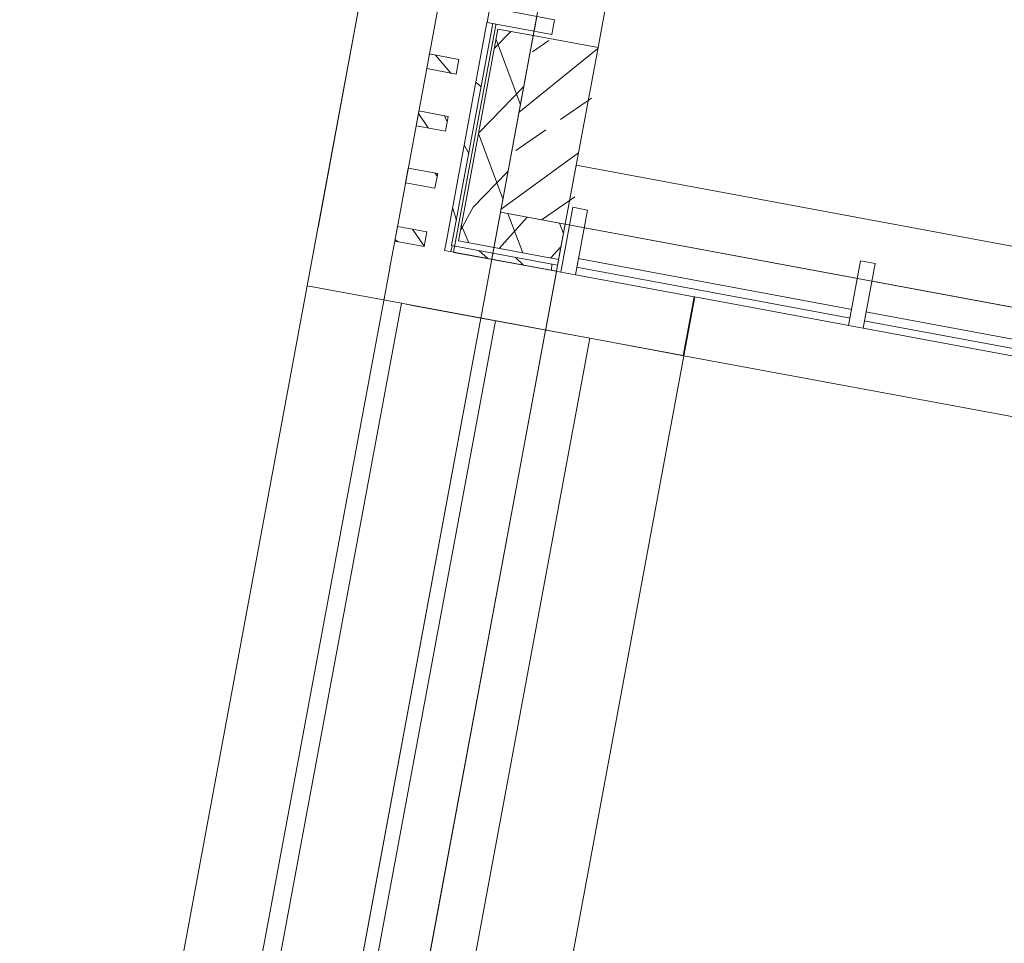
# Model space of a CAD drawing. Header units: metres. Extents: x 0 to 60282398, y -11592309 to 5708004.
# Tile 30 of 136: x 32353338.38 to 32353341.67, y 5707910.17 to 5707913.26. Entities that reach past the tile are written whole.
import ezdxf

# ---------------------------------------------------------------- set-up
doc = ezdxf.new("R2010")
doc.units = ezdxf.units.M
doc.header["$LTSCALE"] = 0.75
doc.set_wipeout_variables(frame=1)
doc.layers.get('0').update_dxf_attribs({"linetype": 'CONTINUOUS'})
for name, color, linetype, lineweight in [('10417023$0$#9_002_GES I Übersicht Erdgeschoss_1_101_Wand Aussen.A', 7, 'CONTINUOUS', 25), ('10417023$0$#9_002_GES I Übersicht Erdgeschoss_1_115_Außentüren', 7, 'CONTINUOUS', 25), ('10417023$0$#9_002_GES I Übersicht Erdgeschoss_1_201_Aussenwandbekleidung.A', 7, 'CONTINUOUS', 25), ('10417023$0$#9_002_GES I Übersicht Erdgeschoss_1_Neubau_101_Wand Aussen.A', 7, 'CONTINUOUS', 25), ('10417023$0$#9_002_GES I Übersicht Erdgeschoss_1_Neubau_104_Decken.A', 7, 'CONTINUOUS', 25), ('10417023$0$#9_002_GES I Übersicht Erdgeschoss_1_Neubau_110_Pfosten-Riegel.A', 7, 'CONTINUOUS', 25), ('10417023$0$#9_002_GES I Übersicht Erdgeschoss_1_Neubau_201_Aussenwandbekleidu', 7, 'CONTINUOUS', 25), ('10417023$0$#9_002_GES I Übersicht Erdgeschoss_1_Neubau_210_Wärmedämmung', 7, 'CONTINUOUS', 25), ('10417023$0$Keine', 7, 'CONTINUOUS', 13)]:
    doc.layers.add(name, color=color, linetype=linetype, lineweight=lineweight)
pattern_1 = [(134.9999999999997, (0, 0), (0.1060660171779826, 0.1060660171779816), []), (134.9999999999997, (-0.03535533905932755, -0.0353553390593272), (0.1060660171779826, 0.1060660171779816), [])]
pattern_2 = [(-119.9999999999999, (0, 0), (-0.129903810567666, 0.07499999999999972), []), (-59.99999999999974, (0, 0), (0.1299038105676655, 0.0750000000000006), [])]

# ---------------------------------------------------------------- blocks, each defined once
blk = doc.blocks.new('10417023$0$#9_MKO_LP5_ARC_GES_UP_00_002_P_G_modell (3D)')
at = {"layer": '10417023$0$#9_002_GES I Übersicht Erdgeschoss_1_101_Wand Aussen.A', "color": 1, "linetype": 'Continuous', "lineweight": 13, "true_color": 0xff0000}
blk.add_line((-32353499.08931993, -5707809.00453215), (-32353502.6238152, -5707809.00453215), dxfattribs=at)
at = {"layer": '10417023$0$#9_002_GES I Übersicht Erdgeschoss_1_Neubau_101_Wand Aussen.A', "color": 1, "linetype": 'Continuous', "lineweight": 13, "true_color": 0xff0000}
for p, q in [((-32353502.6238152, -5707803.204142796), (-32353502.6238152, -5707808.404158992)), ((-32353499.08932238, -5707808.804577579), (-32353502.62381512, -5707808.804577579))]:
    blk.add_line(p, q, dxfattribs=at)
at = {"layer": '10417023$0$#9_002_GES I Übersicht Erdgeschoss_1_Neubau_104_Decken.A', "color": 1, "linetype": 'Continuous', "lineweight": 13, "true_color": 0xff0000, "flags": 128}
blk.add_lwpolyline([(-32353502.88381506, -5707792.679515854), (-32353502.88381511, -5707803.129576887), (-32353502.84381653, -5707803.129576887), (-32353502.84381653, -5707809.004576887), (-32353499.08931621, -5707809.004576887), (-32353497.57443247, -5707809.004576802), (-32353497.57443247, -5707810.154576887), (-32353495.52481159, -5707810.154576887), (-32353495.52560609, -5707813.099577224), (-32353472.62422376, -5707813.099576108), (-32353472.62422743, -5707808.219546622), (-32353469.004228, -5707808.219576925), (-32353469.004228, -5707794.11457689), (-32353469.004228, -5707790.779532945), (-32353469.004228, -5707790.559532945), (-32353477.474228, -5707790.559532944), (-32353480.474228, -5707790.559532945), (-32353491.124228, -5707790.559532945), (-32353498.444228, -5707790.559532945), (-32353498.444228, -5707792.679576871)], close=True, dxfattribs=at)
at = {"color": 1, "linetype": 'Continuous', "lineweight": 5, "true_color": 0xff0000}
blk.add_wipeout([(-32353503.43386374, -5707809.364636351), (-32353502.97386374, -5707809.364628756), (-32353502.97386374, -5707809.164628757)], dxfattribs=at).dxf.layer = '10417023$0$#9_002_GES I Übersicht Erdgeschoss_1_Neubau_201_Aussenwandbekleidu'
blk.add_wipeout([(-32353503.43386374, -5707809.164636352), (-32353503.43386374, -5707809.364636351), (-32353502.97386374, -5707809.164628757)], dxfattribs=at).dxf.layer = '10417023$0$#9_002_GES I Übersicht Erdgeschoss_1_Neubau_201_Aussenwandbekleidu'
at = {"layer": '10417023$0$#9_002_GES I Übersicht Erdgeschoss_1_Neubau_201_Aussenwandbekleidu', "color": 1, "linetype": 'Continuous', "lineweight": 13, "true_color": 0xff0000}
blk.add_line((-32353503.43386374, -5707809.364636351), (-32353502.97386374, -5707809.364628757), dxfattribs=at)
at = {"color": 1, "linetype": 'Continuous', "lineweight": 5, "true_color": 0xff0000}
blk.add_wipeout([(-32353502.973863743, -5707809.164628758), (-32353502.973863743, -5707807.864636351), (-32353503.433863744, -5707807.864636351), (-32353503.433863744, -5707809.164636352)], dxfattribs=at).dxf.layer = '10417023$0$#9_002_GES I Übersicht Erdgeschoss_1_Neubau_201_Aussenwandbekleidu'
at = {"layer": '10417023$0$#9_002_GES I Übersicht Erdgeschoss_1_Neubau_201_Aussenwandbekleidu', "linetype": 'Continuous', "lineweight": 5, "true_color": 0xff0000}
h = blk.add_hatch(dxfattribs=at)
h.set_pattern_fill('#9_METALL__STAHL_0001', color=1, style=0, pattern_type=2)
h.set_pattern_definition(pattern_1)
h.paths.add_polyline_path([(-32353503.17381512, -5707808.578282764), (-32353503.07381513, -5707808.578282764), (-32353503.07381513, -5707808.528282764), (-32353503.17381512, -5707808.528282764)])
h = blk.add_hatch(dxfattribs=at)
h.set_pattern_fill('#9_METALL__STAHL_0001', color=1, style=0, pattern_type=2)
h.set_pattern_definition(pattern_1)
h.paths.add_polyline_path([(-32353503.17381512, -5707808.772167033), (-32353503.07381513, -5707808.772167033), (-32353503.07381513, -5707808.722167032), (-32353503.17381512, -5707808.722167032)])
h = blk.add_hatch(dxfattribs=at)
h.set_pattern_fill('#9_METALL__STAHL_0001', color=1, style=0, pattern_type=2)
h.set_pattern_definition(pattern_1)
h.paths.add_polyline_path([(-32353503.17381512, -5707808.9660513), (-32353503.07381513, -5707808.9660513), (-32353503.07381513, -5707808.9160513), (-32353503.17381512, -5707808.9160513)])
h = blk.add_hatch(dxfattribs=at)
h.set_pattern_fill('#9_METALL__STAHL_0001', color=1, style=0, pattern_type=2)
h.set_pattern_definition(pattern_1)
h.paths.add_polyline_path([(-32353503.17381512, -5707809.164477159), (-32353503.07381513, -5707809.164477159), (-32353503.07381513, -5707809.114477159), (-32353503.17381512, -5707809.114477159)])
at = {"layer": '10417023$0$#9_002_GES I Übersicht Erdgeschoss_1_Neubau_210_Wärmedämmung', "linetype": 'Continuous', "lineweight": 5, "true_color": 0xff0000}
h = blk.add_hatch(dxfattribs=at)
h.set_pattern_fill('#9_DÄMMUNG__WEICH_0001', color=1, style=0, pattern_type=2)
h.set_pattern_definition(pattern_2)
h.paths.add_polyline_path([(-32353502.84381497, -5707809.004541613), (-32353502.96381497, -5707809.004537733), (-32353502.96381109, -5707809.124530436)])
h = blk.add_hatch(dxfattribs=at)
h.set_pattern_fill('#9_DÄMMUNG__WEICH_0001', color=1, style=0, pattern_type=2)
h.set_pattern_definition(pattern_2)
h.paths.add_polyline_path([(-32353502.84381497, -5707809.004541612), (-32353502.96380333, -5707809.124537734), (-32353502.84381109, -5707809.124541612)])
at = {"layer": '10417023$0$#9_002_GES I Übersicht Erdgeschoss_1_101_Wand Aussen.A', "color": 1, "linetype": 'Continuous', "lineweight": 13, "true_color": 0xff0000}
blk.add_line((-32353503.17381512, -5707792.519569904), (-32353503.17381512, -5707809.164477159), dxfattribs=at)
at = {"layer": '10417023$0$#9_002_GES I Übersicht Erdgeschoss_1_201_Aussenwandbekleidung.A', "color": 1, "linetype": 'Continuous', "lineweight": 18, "true_color": 0xff0000}
for p, q in [((-32353503.0040069, -5707809.164477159), (-32353503.0040069, -5707809.14447716)), ((-32353502.62430808, -5707809.14447716), (-32353502.9840069, -5707809.14447716))]:
    blk.add_line(p, q, dxfattribs=at)
at = {"layer": '10417023$0$#9_002_GES I Übersicht Erdgeschoss_1_Neubau_201_Aussenwandbekleidu', "color": 1, "linetype": 'Continuous', "lineweight": 13, "true_color": 0xff0000}
for p, q in [((-32353503.43386374, -5707807.864636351), (-32353503.43386374, -5707809.364636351)), ((-32353502.97386374, -5707809.164628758), (-32353502.97386374, -5707807.864636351))]:
    blk.add_line(p, q, dxfattribs=at)
at = {"layer": '10417023$0$#9_002_GES I Übersicht Erdgeschoss_1_Neubau_201_Aussenwandbekleidu', "color": 1, "linetype": 'Continuous', "lineweight": 13, "true_color": 0xff0000, "flags": 128}
for points in [[(-32353503.17381512, -5707808.578282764), (-32353503.07381513, -5707808.578282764), (-32353503.07381513, -5707808.528282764), (-32353503.17381512, -5707808.528282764)], [(-32353503.17381512, -5707808.772167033), (-32353503.07381513, -5707808.772167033), (-32353503.07381513, -5707808.722167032), (-32353503.17381512, -5707808.722167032)], [(-32353503.17381512, -5707808.9660513), (-32353503.07381513, -5707808.9660513), (-32353503.07381513, -5707808.9160513), (-32353503.17381512, -5707808.9160513)], [(-32353503.17381512, -5707809.164477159), (-32353503.07381513, -5707809.164477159), (-32353503.07381513, -5707809.114477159), (-32353503.17381512, -5707809.114477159)]]:
    blk.add_lwpolyline(points, close=True, dxfattribs=at)
at = {"layer": '10417023$0$#9_002_GES I Übersicht Erdgeschoss_1_Neubau_210_Wärmedämmung', "color": 1, "linetype": 'Continuous', "lineweight": 18, "true_color": 0xff0000}
blk.add_line((-32353502.96381109, -5707809.124537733), (-32353502.96381497, -5707809.004537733), dxfattribs=at)
at = {"color": 1, "linetype": 'Continuous', "lineweight": 5, "true_color": 0xff0000}
blk.add_wipeout([(-32353502.97386374, -5707809.364628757), (-32353502.1561463, -5707809.364615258), (-32353502.1561496, -5707809.1646152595), (-32353502.97386374, -5707809.164628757)], dxfattribs=at).dxf.layer = '10417023$0$#9_002_GES I Übersicht Erdgeschoss_1_Neubau_201_Aussenwandbekleidu'
at = {"layer": '10417023$0$#9_002_GES I Übersicht Erdgeschoss_1_201_Aussenwandbekleidung.A', "linetype": 'Continuous', "lineweight": 5}
h = blk.add_hatch(dxfattribs=at)
h.set_pattern_fill('#9_METALL__STAHL_0001', style=0, pattern_type=2)
h.set_pattern_definition(pattern_1)
h.paths.add_polyline_path([(-32353503.0040069, -5707809.14447716), (-32353503.0040069, -5707809.164477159), (-32353502.9840069, -5707809.14447716)])
h = blk.add_hatch(dxfattribs=at)
h.set_pattern_fill('#9_METALL__STAHL_0001', style=0, pattern_type=2)
h.set_pattern_definition(pattern_1)
h.paths.add_polyline_path([(-32353503.0040069, -5707809.164477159), (-32353502.9840069, -5707809.164477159), (-32353502.9840069, -5707809.14447716)])
at = {"layer": '10417023$0$#9_002_GES I Übersicht Erdgeschoss_1_201_Aussenwandbekleidung.A', "linetype": 'Continuous', "lineweight": 5, "true_color": 0xff0000}
h = blk.add_hatch(dxfattribs=at)
h.set_pattern_fill('#9_METALL__STAHL_0001', color=1, style=0, pattern_type=2)
h.set_pattern_definition(pattern_1)
h.paths.add_polyline_path([(-32353502.9840069, -5707809.164477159), (-32353502.62430808, -5707809.164477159), (-32353502.62430808, -5707809.14447716), (-32353502.9840069, -5707809.14447716)])
at = {"layer": '10417023$0$#9_002_GES I Übersicht Erdgeschoss_1_201_Aussenwandbekleidung.A', "color": 1, "linetype": 'Continuous', "lineweight": 18, "true_color": 0xff0000}
for p in [(-32353503.0040069, -5707809.164477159), (-32353502.62430808, -5707809.14447716)]:
    blk.add_line(p, (-32353502.62430808, -5707809.164477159), dxfattribs=at)
at = {"layer": '10417023$0$#9_002_GES I Übersicht Erdgeschoss_1_Neubau_201_Aussenwandbekleidu', "color": 1, "linetype": 'Continuous', "lineweight": 13, "true_color": 0xff0000}
for p, q in [((-32353502.1561496, -5707809.16461526), (-32353502.97386374, -5707809.164628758)), ((-32353502.1561496, -5707809.16461526), (-32353502.1561463, -5707809.364615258)), ((-32353502.97386374, -5707809.364628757), (-32353502.1561463, -5707809.364615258))]:
    blk.add_line(p, q, dxfattribs=at)
at = {"color": 1, "linetype": 'Continuous', "lineweight": 5, "true_color": 0xff0000}
blk.add_wipeout([(-32353502.15392339, -5707809.364615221), (-32353499.41945916, -5707809.364570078), (-32353499.41946246, -5707809.164570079), (-32353502.153926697, -5707809.164615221)], dxfattribs=at).dxf.layer = '10417023$0$#9_002_GES I Übersicht Erdgeschoss_1_Neubau_201_Aussenwandbekleidu'
at = {"layer": '10417023$0$#9_002_GES I Übersicht Erdgeschoss_1_Neubau_201_Aussenwandbekleidu', "color": 1, "linetype": 'Continuous', "lineweight": 13, "true_color": 0xff0000}
for p, q in [((-32353499.41946246, -5707809.164570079), (-32353502.1539267, -5707809.164615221)), ((-32353502.1539267, -5707809.164615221), (-32353502.15392339, -5707809.364615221)), ((-32353502.15392339, -5707809.364615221), (-32353499.41945916, -5707809.364570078))]:
    blk.add_line(p, q, dxfattribs=at)
at = {"color": 1, "linetype": 'Continuous', "lineweight": 5, "true_color": 0xff0000}
blk.add_wipeout([(-32353502.153962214, -5707812.877568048), (-32353502.1539234, -5707809.364614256), (-32353502.430897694, -5707809.364611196), (-32353502.430936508, -5707812.877564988)], dxfattribs=at).dxf.layer = '10417023$0$#9_002_GES I Übersicht Erdgeschoss_1_Neubau_201_Aussenwandbekleidu'
at = {"layer": '10417023$0$#9_002_GES I Übersicht Erdgeschoss_1_Neubau_201_Aussenwandbekleidu', "color": 1, "linetype": 'Continuous', "lineweight": 13, "true_color": 0xff0000}
for p, q in [((-32353502.15396221, -5707812.877568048), (-32353502.15392339, -5707809.364614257)), ((-32353502.15390302, -5707809.364570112), (-32353502.15390302, -5707812.877568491)), ((-32353502.15385805, -5707812.877568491), (-32353502.15385805, -5707809.364570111)), ((-32353502.15385805, -5707809.364570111), (-32353499.42145901, -5707809.364570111))]:
    blk.add_line(p, q, dxfattribs=at)
at = {"color": 1, "linetype": 'Continuous', "lineweight": 5, "true_color": 0xff0000}
blk.add_wipeout([(-32353502.430936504, -5707812.877564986), (-32353502.430897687, -5707809.3646111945), (-32353502.47392339, -5707809.364610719), (-32353502.47396221, -5707812.87756451)], dxfattribs=at).dxf.layer = '10417023$0$#9_002_GES I Übersicht Erdgeschoss_1_Neubau_201_Aussenwandbekleidu'
at = {"layer": '10417023$0$#9_002_GES I Übersicht Erdgeschoss_1_Neubau_201_Aussenwandbekleidu', "color": 1, "linetype": 'Continuous', "lineweight": 13, "true_color": 0xff0000}
blk.add_line((-32353502.15392339, -5707809.364614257), (-32353502.43089769, -5707809.364611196), dxfattribs=at)
at = {"color": 1, "linetype": 'Continuous', "lineweight": 5, "true_color": 0xff0000}
blk.add_wipeout([(-32353502.47396221, -5707812.877564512), (-32353502.473923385, -5707809.36461072), (-32353502.750897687, -5707809.36460766), (-32353502.7509365, -5707812.877561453)], dxfattribs=at).dxf.layer = '10417023$0$#9_002_GES I Übersicht Erdgeschoss_1_Neubau_201_Aussenwandbekleidu'
at = {"layer": '10417023$0$#9_002_GES I Übersicht Erdgeschoss_1_Neubau_201_Aussenwandbekleidu', "color": 1, "linetype": 'Continuous', "lineweight": 13, "true_color": 0xff0000}
for p, q in [((-32353502.47396227, -5707812.877563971), (-32353502.47392329, -5707809.364610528)), ((-32353502.43089769, -5707809.364611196), (-32353502.47392339, -5707809.36461072))]:
    blk.add_line(p, q, dxfattribs=at)
at = {"layer": '10417023$0$#9_002_GES I Übersicht Erdgeschoss_1_Neubau_210_Wärmedämmung', "color": 1, "linetype": 'Continuous', "lineweight": 13, "true_color": 0xff0000, "flags": 128}
blk.add_lwpolyline([(-32353502.62443889, -5707812.879576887), (-32353499.08932251, -5707812.879576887), (-32353499.08931942, -5707809.00453267), (-32353502.62443846, -5707809.004541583)], close=True, dxfattribs=at)
at = {"color": 1, "linetype": 'Continuous', "lineweight": 5, "true_color": 0xff0000}
blk.add_wipeout([(-32353502.750936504, -5707812.877561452), (-32353502.750897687, -5707809.364607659), (-32353502.79392339, -5707809.364607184), (-32353502.79396221, -5707812.877560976)], dxfattribs=at).dxf.layer = '10417023$0$#9_002_GES I Übersicht Erdgeschoss_1_Neubau_201_Aussenwandbekleidu'
at = {"layer": '10417023$0$#9_002_GES I Übersicht Erdgeschoss_1_Neubau_201_Aussenwandbekleidu', "color": 1, "linetype": 'Continuous', "lineweight": 13, "true_color": 0xff0000}
blk.add_line((-32353502.47392339, -5707809.36461072), (-32353502.75089769, -5707809.36460766), dxfattribs=at)
at = {"color": 1, "linetype": 'Continuous', "lineweight": 5, "true_color": 0xff0000}
blk.add_wipeout([(-32353502.79396221, -5707812.877560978), (-32353502.793923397, -5707809.364607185), (-32353503.070897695, -5707809.364604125), (-32353503.07093651, -5707812.877557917)], dxfattribs=at).dxf.layer = '10417023$0$#9_002_GES I Übersicht Erdgeschoss_1_Neubau_201_Aussenwandbekleidu'
at = {"layer": '10417023$0$#9_002_GES I Übersicht Erdgeschoss_1_101_Wand Aussen.A', "color": 1, "linetype": 'Continuous', "lineweight": 13, "true_color": 0xff0000}
blk.add_line((-32353502.84381513, -5707813.099576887), (-32353502.84381513, -5707809.164477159), dxfattribs=at)
at = {"layer": '10417023$0$#9_002_GES I Übersicht Erdgeschoss_1_Neubau_101_Wand Aussen.A', "color": 1, "linetype": 'Continuous', "lineweight": 13, "true_color": 0xff0000}
blk.add_line((-32353502.84381513, -5707809.004541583), (-32353502.84381513, -5707813.099577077), dxfattribs=at)
at = {"layer": '10417023$0$#9_002_GES I Übersicht Erdgeschoss_1_Neubau_104_Decken.A', "color": 1, "linetype": 'Continuous', "lineweight": 13, "true_color": 0xff0000, "flags": 128}
blk.add_lwpolyline([(-32353498.22421727, -5707790.559532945), (-32353502.84380439, -5707790.559532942), (-32353502.84380439, -5707813.099576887), (-32353495.47442851, -5707813.099576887), (-32353495.47442851, -5707809.05457689), (-32353482.84109309, -5707809.05457689), (-32353482.84357996, -5707813.099573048), (-32353472.62421726, -5707813.099573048), (-32353472.62421726, -5707811.259577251), (-32353472.62421726, -5707806.979589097), (-32353469.00380439, -5707806.979589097), (-32353469.00380439, -5707790.559532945)], close=True, dxfattribs=at)
at = {"layer": '10417023$0$#9_002_GES I Übersicht Erdgeschoss_1_Neubau_201_Aussenwandbekleidu', "color": 1, "linetype": 'Continuous', "lineweight": 13, "true_color": 0xff0000}
for p, q in [((-32353502.79396265, -5707812.877561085), (-32353502.79392367, -5707809.364607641)), ((-32353502.75089769, -5707809.36460766), (-32353502.79392339, -5707809.364607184))]:
    blk.add_line(p, q, dxfattribs=at)
at = {"color": 1, "linetype": 'Continuous', "lineweight": 5, "true_color": 0xff0000}
blk.add_wipeout([(-32353503.07093651, -5707812.877557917), (-32353503.070897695, -5707809.364604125), (-32353503.113923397, -5707809.36460365), (-32353503.11396221, -5707812.877557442)], dxfattribs=at).dxf.layer = '10417023$0$#9_002_GES I Übersicht Erdgeschoss_1_Neubau_201_Aussenwandbekleidu'
at = {"layer": '10417023$0$#9_002_GES I Übersicht Erdgeschoss_1_Neubau_201_Aussenwandbekleidu', "color": 1, "linetype": 'Continuous', "lineweight": 13, "true_color": 0xff0000}
blk.add_line((-32353502.79392339, -5707809.364607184), (-32353503.07089769, -5707809.364604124), dxfattribs=at)
at = {"color": 1, "linetype": 'Continuous', "lineweight": 5, "true_color": 0xff0000}
for points, layer in [([(-32353503.003820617, -5707808.389537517), (-32353502.78382062, -5707808.389538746), (-32353502.78382034, -5707808.339538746), (-32353503.003820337, -5707808.339537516)], '10417023$0$#9_002_GES I Übersicht Erdgeschoss_1_115_Außentüren'), ([(-32353499.279322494, -5707809.139529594), (-32353499.279322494, -5707809.109529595), (-32353501.601525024, -5707809.109529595), (-32353501.601525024, -5707809.139529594)], '10417023$0$#9_002_GES I Übersicht Erdgeschoss_1_Neubau_110_Pfosten-Riegel.A'), ([(-32353503.11396221, -5707812.877557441), (-32353503.113923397, -5707809.364603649), (-32353503.390897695, -5707809.364600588), (-32353503.39093651, -5707812.87755438)], '10417023$0$#9_002_GES I Übersicht Erdgeschoss_1_Neubau_201_Aussenwandbekleidu')]:
    blk.add_wipeout(points, dxfattribs=at).dxf.layer = layer
at = {"layer": '10417023$0$#9_002_GES I Übersicht Erdgeschoss_1_201_Aussenwandbekleidung.A', "linetype": 'Continuous', "lineweight": 5, "true_color": 0xff0000}
h = blk.add_hatch(dxfattribs=at)
h.set_pattern_fill('#9_METALL__STAHL_0001', color=1, style=0, pattern_type=2)
h.set_pattern_definition(pattern_1)
h.paths.add_polyline_path([(-32353502.9840069, -5707809.14447716), (-32353502.9840069, -5707808.389538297), (-32353503.0040069, -5707808.389538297), (-32353503.0040069, -5707809.14447716)])
at = {"layer": '10417023$0$#9_002_GES I Übersicht Erdgeschoss_1_Neubau_210_Wärmedämmung', "linetype": 'Continuous', "lineweight": 5, "true_color": 0xff0000}
h = blk.add_hatch(dxfattribs=at)
h.set_pattern_fill('#9_DÄMMUNG__WEICH_0001', color=1, style=0, pattern_type=2)
h.set_pattern_definition(pattern_2)
h.paths.add_polyline_path([(-32353502.84381497, -5707809.004541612), (-32353502.84383436, -5707808.404850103), (-32353502.96383435, -5707808.404853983), (-32353502.96381497, -5707809.004537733)])
at = {"layer": '10417023$0$#9_002_GES I Übersicht Erdgeschoss_1_101_Wand Aussen.A', "color": 1, "linetype": 'Continuous', "lineweight": 13, "true_color": 0xff0000}
for p, q in [((-32353502.84381513, -5707809.164477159), (-32353502.84381513, -5707792.519569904)), ((-32353503.17381512, -5707809.164477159), (-32353503.17381512, -5707813.429576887))]:
    blk.add_line(p, q, dxfattribs=at)
at = {"layer": '10417023$0$#9_002_GES I Übersicht Erdgeschoss_1_115_Außentüren', "color": 1, "linetype": 'Continuous', "lineweight": 13, "true_color": 0xff0000, "flags": 128}
blk.add_lwpolyline([(-32353503.00382061, -5707808.389537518), (-32353503.00382033, -5707808.339537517), (-32353502.78382033, -5707808.339538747), (-32353502.78382061, -5707808.389538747)], close=True, dxfattribs=at)
at = {"layer": '10417023$0$#9_002_GES I Übersicht Erdgeschoss_1_201_Aussenwandbekleidung.A', "color": 1, "linetype": 'Continuous', "lineweight": 18, "true_color": 0xff0000}
for p, q in [((-32353502.9840069, -5707808.389538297), (-32353503.0040069, -5707808.389538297)), ((-32353503.0040069, -5707808.389538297), (-32353503.0040069, -5707809.14447716)), ((-32353502.9840069, -5707809.14447716), (-32353502.9840069, -5707808.389538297))]:
    blk.add_line(p, q, dxfattribs=at)
at = {"layer": '10417023$0$#9_002_GES I Übersicht Erdgeschoss_1_Neubau_101_Wand Aussen.A', "color": 1, "linetype": 'Continuous', "lineweight": 13, "true_color": 0xff0000}
for p in [(-32353502.84381545, -5707803.204142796), (-32353502.6238152, -5707808.404158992)]:
    blk.add_line(p, (-32353502.84381545, -5707808.404158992), dxfattribs=at)
at = {"layer": '10417023$0$#9_002_GES I Übersicht Erdgeschoss_1_Neubau_101_Wand Aussen.A', "color": 1, "linetype": 'Continuous', "lineweight": 18, "true_color": 0xff0000}
for p, q in [((-32353502.6238152, -5707808.404158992), (-32353502.84381545, -5707808.404158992)), ((-32353502.84381513, -5707808.404158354), (-32353502.84381513, -5707809.004541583))]:
    blk.add_line(p, q, dxfattribs=at)
at = {"layer": '10417023$0$#9_002_GES I Übersicht Erdgeschoss_1_Neubau_110_Pfosten-Riegel.A', "color": 1, "linetype": 'Continuous', "lineweight": 13, "true_color": 0xff0000, "flags": 128}
blk.add_lwpolyline([(-32353499.2793225, -5707809.139529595), (-32353499.2793225, -5707809.109529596), (-32353501.60152503, -5707809.109529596), (-32353501.60152503, -5707809.139529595)], close=True, dxfattribs=at)
at = {"layer": '10417023$0$#9_002_GES I Übersicht Erdgeschoss_1_Neubau_201_Aussenwandbekleidu', "color": 1, "linetype": 'Continuous', "lineweight": 13, "true_color": 0xff0000}
for p, q in [((-32353503.11396157, -5707812.877556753), (-32353503.11392404, -5707809.36460331)), ((-32353503.07089769, -5707809.364604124), (-32353503.1139234, -5707809.364603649))]:
    blk.add_line(p, q, dxfattribs=at)
at = {"layer": '10417023$0$#9_002_GES I Übersicht Erdgeschoss_1_Neubau_210_Wärmedämmung', "color": 1, "linetype": 'Continuous', "lineweight": 18, "true_color": 0xff0000}
for p, q in [((-32353502.96383435, -5707808.404853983), (-32353502.84383436, -5707808.404850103)), ((-32353502.96383435, -5707808.404853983), (-32353502.96381497, -5707809.004537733)), ((-32353502.84381497, -5707809.004541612), (-32353502.84383436, -5707808.404850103))]:
    blk.add_line(p, q, dxfattribs=at)
at = {"color": 1, "linetype": 'Continuous', "lineweight": 5, "true_color": 0xff0000}
blk.add_wipeout([(-32353503.39093651, -5707812.877554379), (-32353503.390897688, -5707809.364600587), (-32353503.433923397, -5707809.364600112), (-32353503.433962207, -5707812.877553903)], dxfattribs=at).dxf.layer = '10417023$0$#9_002_GES I Übersicht Erdgeschoss_1_Neubau_201_Aussenwandbekleidu'
at = {"layer": '10417023$0$#9_002_GES I Übersicht Erdgeschoss_1_Neubau_201_Aussenwandbekleidu', "color": 1, "linetype": 'Continuous', "lineweight": 13, "true_color": 0xff0000}
for p, q in [((-32353503.4339234, -5707809.364600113), (-32353503.43396221, -5707812.877553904)), ((-32353503.39089769, -5707809.364600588), (-32353503.4339234, -5707809.364600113)), ((-32353503.1139234, -5707809.364603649), (-32353503.39089769, -5707809.364600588))]:
    blk.add_line(p, q, dxfattribs=at)
at = {"color": 1, "linetype": 'Continuous', "lineweight": 5, "true_color": 0xff0000}
blk.add_wipeout([(-32353501.61152503, -5707809.139529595), (-32353501.61152503, -5707809.109529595), (-32353502.57881512, -5707809.109529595), (-32353502.57881512, -5707809.139529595)], dxfattribs=at).dxf.layer = '10417023$0$#9_002_GES I Übersicht Erdgeschoss_1_Neubau_110_Pfosten-Riegel.A'
at = {"layer": '10417023$0$#9_002_GES I Übersicht Erdgeschoss_1_Neubau_110_Pfosten-Riegel.A', "color": 1, "linetype": 'Continuous', "lineweight": 13, "true_color": 0xff0000, "flags": 128}
blk.add_lwpolyline([(-32353501.61152503, -5707809.139529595), (-32353501.61152503, -5707809.109529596), (-32353502.57881512, -5707809.109529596), (-32353502.57881512, -5707809.139529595)], close=True, dxfattribs=at)
at = {"color": 1, "linetype": 'Continuous', "lineweight": 5, "true_color": 0xff0000}
for points in [[(-32353502.608815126, -5707809.164529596), (-32353502.55881512, -5707809.164529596), (-32353502.55881512, -5707808.944529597), (-32353502.608815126, -5707808.944529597)], [(-32353501.63152503, -5707809.164529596), (-32353501.58152503, -5707809.164529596), (-32353501.58152503, -5707808.944529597), (-32353501.63152503, -5707808.944529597)]]:
    blk.add_wipeout(points, dxfattribs=at).dxf.layer = '10417023$0$#9_002_GES I Übersicht Erdgeschoss_1_Neubau_110_Pfosten-Riegel.A'
at = {"layer": '10417023$0$#9_002_GES I Übersicht Erdgeschoss_1_Neubau_101_Wand Aussen.A', "linetype": 'Continuous', "lineweight": 5, "true_color": 0xff0000}
h = blk.add_hatch(dxfattribs=at)
h.set_pattern_fill('#9_BETON__STAHLBETON_0001', color=1, style=0, pattern_type=2)
h.set_pattern_definition([(44.99999999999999, (0, 0), (-0.1697056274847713, 0.1697056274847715), []), (44.99999999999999, (-0.08485281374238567, 0.08485281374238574), (-0.1697056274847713, 0.1697056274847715), [0.18, -0.05999999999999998])])
h.paths.add_polyline_path([(-32353502.84381513, -5707809.004541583), (-32353502.62381511, -5707809.004541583), (-32353502.62381511, -5707808.404158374), (-32353502.84381513, -5707808.404158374)])
at = {"layer": '10417023$0$#9_002_GES I Übersicht Erdgeschoss_1_Neubau_210_Wärmedämmung', "linetype": 'Continuous', "lineweight": 5, "true_color": 0xff0000}
h = blk.add_hatch(dxfattribs=at)
h.set_pattern_fill('#9_DÄMMUNG__WEICH_0001', color=1, style=0, pattern_type=2)
h.set_pattern_definition(pattern_2)
h.paths.add_polyline_path([(-32353502.6243042, -5707809.004548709), (-32353502.84381497, -5707809.004541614), (-32353502.84381109, -5707809.124541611), (-32353502.62430808, -5707809.12454871)])
at = {"layer": '10417023$0$#9_002_GES I Übersicht Erdgeschoss_1_Neubau_101_Wand Aussen.A', "color": 1, "linetype": 'Continuous', "lineweight": 18, "true_color": 0xff0000}
blk.add_line((-32353502.62381512, -5707809.004541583), (-32353502.62381512, -5707808.404158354), dxfattribs=at)
at = {"layer": '10417023$0$#9_002_GES I Übersicht Erdgeschoss_1_Neubau_101_Wand Aussen.A', "color": 1, "linetype": 'Continuous', "lineweight": 13, "true_color": 0xff0000}
for p, q in [((-32353502.62381512, -5707808.804577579), (-32353502.62381512, -5707809.004577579)), ((-32353502.62381512, -5707812.879576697), (-32353502.62381512, -5707809.004541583)), ((-32353502.62381512, -5707809.004577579), (-32353499.08932238, -5707809.004577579))]:
    blk.add_line(p, q, dxfattribs=at)
at = {"layer": '10417023$0$#9_002_GES I Übersicht Erdgeschoss_1_Neubau_110_Pfosten-Riegel.A', "color": 1, "linetype": 'Continuous', "lineweight": 13, "true_color": 0xff0000, "flags": 128}
for points in [[(-32353502.60881512, -5707809.164529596), (-32353502.55881512, -5707809.164529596), (-32353502.55881512, -5707808.944529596), (-32353502.60881512, -5707808.944529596)], [(-32353501.63152503, -5707809.164529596), (-32353501.58152503, -5707809.164529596), (-32353501.58152503, -5707808.944529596), (-32353501.63152503, -5707808.944529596)]]:
    blk.add_lwpolyline(points, close=True, dxfattribs=at)
at = {"layer": '10417023$0$#9_002_GES I Übersicht Erdgeschoss_1_Neubau_210_Wärmedämmung', "color": 1, "linetype": 'Continuous', "lineweight": 18, "true_color": 0xff0000}
for p, q in [((-32353502.6243042, -5707809.00454871), (-32353502.84381497, -5707809.004541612)), ((-32353502.62430808, -5707809.12454871), (-32353502.6243042, -5707809.00454871)), ((-32353502.96381109, -5707809.124537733), (-32353502.62430808, -5707809.12454871))]:
    blk.add_line(p, q, dxfattribs=at)
blk = doc.blocks.new('10417023$0$2_MKO_LP5_LAN_GES_UP_00_002_V_A (3D)')
at = {"layer": '10417023$0$Keine'}
blk.add_blockref('10417023$0$#9_MKO_LP5_ARC_GES_UP_00_002_P_G_modell (3D)', (0, 0), dxfattribs=at)
blk = doc.blocks.new('10417023')
at = {"layer": '10417023$0$Keine', "rotation": 349.4819372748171}
blk.add_blockref('10417023$0$2_MKO_LP5_LAN_GES_UP_00_002_V_A (3D)', (65205154.93137175, 5413829.557758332), dxfattribs=at)

msp = doc.modelspace()

# ---------------------------------------------------------------- block references
msp.add_blockref('10417023', (0, 0))

doc.saveas('drawing.dxf')
